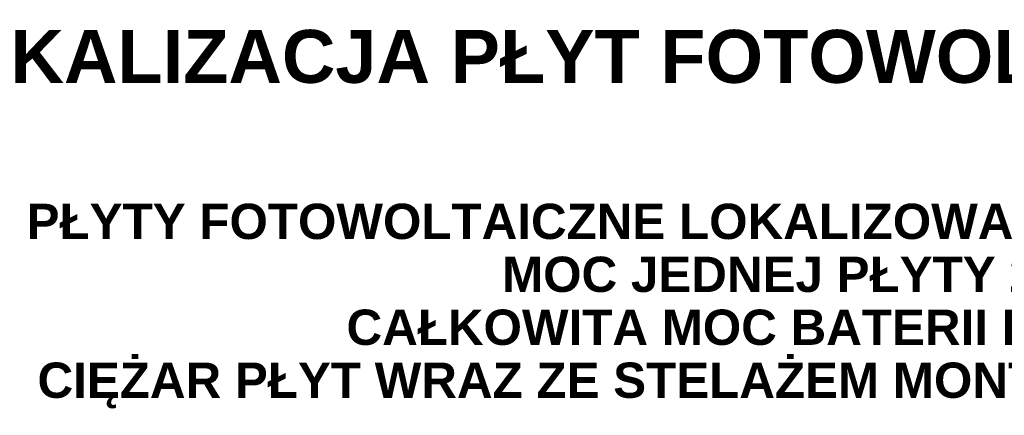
# Model space of a CAD drawing. Header units: millimetres. Extents: x -6697 to 21546, y -3389 to 18959.
# Tile 72 of 153: x -674 to -117, y 6091 to 6315. Entities that reach past the tile are written whole.
import ezdxf

# ---------------------------------------------------------------- set-up
doc = ezdxf.new("R2010")
doc.units = ezdxf.units.MM
doc.layers.add('opisy', color=7, linetype='Continuous')
doc.styles.add('Arial', font='arial.ttf')

msp = doc.modelspace()

# ---------------------------------------------------------------- texts
at = {"layer": 'opisy', "attachment_point": 5, "line_spacing_factor": 0.9, "style": 'Arial'}
for s, insert, char_height, width in [('{\\fArial|b1|i0|c238|p34;LOKALIZACJA PŁYT FOTOWOLTAICZNYCH NA DACHU BUDYNKU}', (-68.15, 6294.05), 30, 1601.3502), ('{\\fArial|b1|i0|c238|p34;PŁYTY FOTOWOLTAICZNE LOKALIZOWAĆ NA POŁACI POŁUDNIOWO-ZACHODNIEJ DACHU\\PMOC JEDNEJ PŁYTY 280Wp, ILOŚĆ PŁYT 33 SZTUKI\\PCAŁKOWITA MOC BATERII FOTOWOLTAICZNEJ 33x280=9,24kWp\\PCIĘŻAR PŁYT WRAZ ZE STELAŻEM MONTAŻOWYM NIE POWINIEN PRZEKRACZAĆ 15kg/m² }', (-48.59, 6152.68), 20, 1249.3508)]:
    msp.add_mtext(s, dxfattribs=dict(at, insert=insert, char_height=char_height, width=width))

doc.saveas('drawing.dxf')
